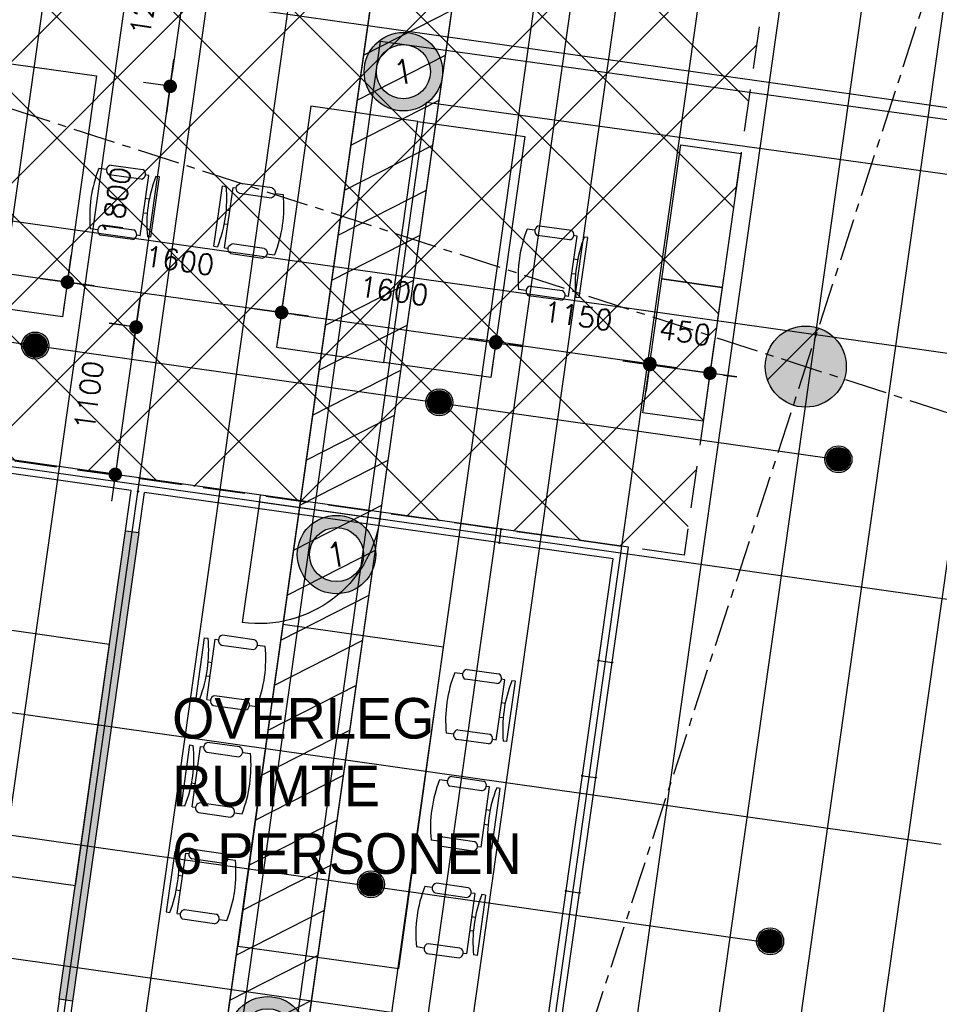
# Model space of a CAD drawing. Header units: millimetres. Extents: x -4106 to 114694, y -37499 to 54647.
# Tile 9 of 109: x 29361 to 36163, y 25922 to 33204. Entities that reach past the tile are written whole.
import ezdxf
from ezdxf.enums import TextEntityAlignment as Align

# ---------------------------------------------------------------- set-up
doc = ezdxf.new("R2010")
doc.units = ezdxf.units.MM
doc.header["$LTSCALE"] = 50
for name, pattern in [('B0301', [25, 12.5, -6.25, 0, -6.25]), ('B0702', [4.6875, 3.125, -1.5625]), ('XREF_STRAMIEN$0$B0201', [50, 31.25, -6.25, 6.25, -6.25])]:
    doc.linetypes.add(name, pattern=pattern)
for name, color, linetype in [('FOK_ BRANDSLANGHASPELS', 2, 'Continuous'), ('FOK_00_ALGEMEEN', 1, 'Continuous'), ('FOK_05---_TEKST_18', 1, 'Continuous'), ('FOK_07_STRAMIEN', 13, 'B0301'), ('FOK_08---_MAATVOERING', 2, 'Continuous'), ('FOK_22_BINNENWANDEN', 2, 'Continuous'), ('FOK_22_BINNENWANDEN @ 1 VP1', 2, 'Continuous'), ('FOK_22_BINNENWANDEN @ 1 VP2', 2, 'Continuous'), ('FOK_22_BINNENWANDEN @ 1 VPModel', 2, 'Continuous'), ('FOK_82_LOS MEUBILAIR', 1, 'Continuous'), ('FOK_MEUBILAIR_LOS', 1, 'Continuous'), ('XREF_05-werkset$0$AA28G---_PREFABBETON', 242, 'Continuous'), ('XREF_05-werkset$0$AL28G---_PREFABBETON', 4, 'Continuous'), ('XREF_05_PLAFOND$0$AA45----_PLAFONDAFW', 1, 'Continuous'), ('XREF_05_PLAFOND$0$AI45----_PLAFONDAFW', 2, 'Continuous'), ('XREF_05_Sprinkler installatie$0$WL524---', 4, 'Continuous'), ('XREF_05_Sprinkler installatie$0$WL6516--', 4, 'Continuous'), ('XREF_05_Vloergoot installaties$0$EL6131--_VG', 3, 'Continuous'), ('XREF_05_Vloergoot installaties$0$EL6222--', 3, 'Continuous'), ('XREF_STRAMIEN$0$AL$7A---_STRAMIEN', 1, 'XREF_STRAMIEN$0$B0201')]:
    doc.layers.add(name, color=color, linetype=linetype)
doc.styles.add('FOK-DIM', font='romans.shx')
doc.styles.add('XREF_05_Sprinkler installatie$0$Standard', font='txt')
doc.styles.add('XREF_05_Vloergoot installaties$0$BURO-018', font='simplex.shx', dxfattribs={"height": 180})
doc.dimstyles.new('FOK-100', dxfattribs={"dimscale": 100, "dimtxt": 1.5, "dimasz": 1, "dimexe": 2, "dimexo": 0, "dimgap": 2, "dimtad": 1, "dimdec": 0, "dimzin": 11, "dimdsep": 46, "dimtxsty": 'FOK-DIM', "dimblk1": 'DOT', "dimblk2": 'DOT', "dimsah": 1, "dimcen": 2.5, "dimclrd": 256, "dimclre": 256, "dimclrt": 256, "dimadec": 0, "dimazin": 0, "dimtfac": 1, "dimtdec": 0, "dimtix": 1, "dimtmove": 2, "dimatfit": 3, "dimldrblk": 'DOT', "dimfxl": 2, "dimtolj": 1, "dimtzin": 0, "dimarcsym": 0})

# ---------------------------------------------------------------- blocks, each defined once
blk = doc.blocks.new('XREF_05-werkset$0$V-H-28G001_B09145W02')
at = {"layer": 'XREF_05-werkset$0$AA28G---_PREFABBETON'}
h = blk.add_hatch(color=254, dxfattribs=at)
edge = h.paths.add_edge_path()
edge.add_arc((0, 0), 300, 0, 360)
h = blk.add_hatch(dxfattribs=at)
h.set_pattern_fill('KALKZST', color=1, scale=880, style=0)
h.set_pattern_definition([(45, (-25612.5, -9670.3), (-390.278, 390.278), [])])
edge = h.paths.add_edge_path()
edge.add_arc((0, 0), 300, 0, 360)
at = {"layer": 'XREF_05-werkset$0$AL28G---_PREFABBETON'}
blk.add_circle((0, 0), 300, dxfattribs=at)
blk = doc.blocks.new('XREF_05-werkset$0$V-H-28X00A_09145B1')
blk.add_blockref('XREF_05-werkset$0$V-H-28G001_B09145W02', (35175.3, 30638.1))
blk = doc.blocks.new('XREF_05-werkset')
blk.add_blockref('XREF_05-werkset$0$V-H-28X00A_09145B1', (0, 0))
blk = doc.blocks.new('XREF_STRAMIEN')
at = {"layer": 'XREF_STRAMIEN$0$AL$7A---_STRAMIEN', "ltscale": 0.2}
blk.add_line((4081.1, 40729.3), (99881.1, 9638.9), dxfattribs=at)
blk.add_lwpolyline([(39386.1, 43612.9), (20975.8, -13115.4)], dxfattribs=at)
blk = doc.blocks.new('XREF_05_PLAFOND')
at = {"layer": 'XREF_05_PLAFOND$0$AA45----_PLAFONDAFW'}
h = blk.add_hatch(dxfattribs=at)
h.set_pattern_fill('ANSI31', color=256, scale=2200, angle=342.02, style=0)
h.set_pattern_definition([(27.02, (0, 0), (-124.9329, 244.9832), [])])
h.paths.add_polyline_path([(30338.4, 21878.2), (30939.6, 21844.1), (32957.6, 36094.7), (32351.6, 36094.7)])
at = {"layer": 'XREF_05_PLAFOND$0$AI45----_PLAFONDAFW'}
h = blk.add_hatch(dxfattribs=at)
h.set_pattern_fill('_USER,_O', color=256, scale=600, angle=90, pattern_type=0)
h.set_pattern_definition([(81.94, (95233.5, 35104.6), (-594.073, 84.126), [])])
edge = h.paths.add_edge_path(flags=16)
edge.add_arc((41622.2, 26897.4), 5449.9, 0, 360)
h.paths.add_polyline_path([(49933.5, 30177.3), (51533.5, 30177.3), (51533.5, 27777.3), (49933.5, 27777.3)], flags=16)
edge = h.paths.add_edge_path(flags=16)
edge.add_arc((86127.3, 26613.5), 3800, 0, 360)
edge = h.paths.add_edge_path(flags=16)
edge.add_arc((74998.8, -10766.8), 5449.8, 0, 360)
edge = h.paths.add_edge_path()
edge.add_line((31231.4, 21828.4), (22996.8, 22270))
edge.add_line((22996.8, 22270), (24807, 36094.7))
edge.add_line((24807, 36094.7), (95373.9, 36094.7))
edge.add_line((95373.9, 36094.7), (86392.8, -27327.7))
edge.add_line((86392.8, -27327.7), (68973.9, -21674.7))
edge.add_line((68973.9, -21674.7), (69214.5, 10715.9))
edge.add_arc((59884.7, 10785.2), 9330, 359.57452, 446.61078)
edge.add_line((60436.3, 20098.9), (31231.4, 21828.4))
h = blk.add_hatch(dxfattribs=at)
h.set_pattern_fill('_USER,_O', color=256, scale=1800, pattern_type=0)
h.set_pattern_definition([(351.94, (95233.5, 35104.6), (252.378, 1782.22), [])])
edge = h.paths.add_edge_path(flags=16)
edge.add_arc((74998.8, -10766.8), 5449.8, 0, 360)
edge = h.paths.add_edge_path(flags=16)
edge.add_arc((41622.2, 26897.4), 5449.9, 0, 360)
h.paths.add_polyline_path([(49933.5, 30177.3), (51533.5, 30177.3), (51533.5, 27777.3), (49933.5, 27777.3)], flags=16)
edge = h.paths.add_edge_path(flags=16)
edge.add_arc((86127.3, 26613.5), 3800, 0, 360)
edge = h.paths.add_edge_path()
edge.add_line((31231.4, 21828.4), (22996.8, 22270))
edge.add_line((22996.8, 22270), (24807, 36094.7))
edge.add_line((24807, 36094.7), (95373.9, 36094.7))
edge.add_line((95373.9, 36094.7), (86392.8, -27327.7))
edge.add_line((86392.8, -27327.7), (68973.9, -21674.7))
edge.add_line((68973.9, -21674.7), (69214.5, 10715.9))
edge.add_arc((59884.7, 10785.2), 9330, 359.57452, 446.61078)
edge.add_line((60436.3, 20098.9), (31231.4, 21828.4))
at = {"layer": 'XREF_05_PLAFOND$0$AA45----_PLAFONDAFW'}
blk.add_lwpolyline([(30338.4, 21878.2), (30939.6, 21844.1), (32957.6, 36094.7), (32351.6, 36094.7)], close=True, dxfattribs=at)
blk = doc.blocks.new('XREF_05_Sprinkler installatie$0$SP-KOP02')
at = {"color": 0, "linetype": 'Continuous'}
for p, q in [((-0.875, -0.023), (0.023, 0.875)), ((-0.847, -0.219), (0.219, 0.847)), ((-0.843, 0.233), (-0.233, 0.843)), ((-0.786, -0.383), (0.383, 0.786)), ((-0.702, -0.523), (0.523, 0.702)), ((-0.595, -0.641), (0.641, 0.595)), ((-0.469, -0.739), (0.739, 0.469)), ((-0.32, -0.815), (0.815, 0.32)), ((-0.144, -0.863), (0.863, 0.144)), ((0.072, -0.872), (0.872, -0.072)), ((0.381, -0.788), (0.788, -0.381))]:
    blk.add_line(p, q, dxfattribs=at)
at = {"color": 0, "linetype": 'Continuous', "const_width": 0.875}
blk.add_lwpolyline([(-0.438, 0, 1), (0.438, 0, 1)], format="xyb", close=True, dxfattribs=at)
at = {"color": 0, "linetype": 'Continuous'}
for radius in [1, 0.875]:
    blk.add_circle((0, 0), radius, dxfattribs=at)
at = {"color": 0, "linetype": 'Continuous', "style": 'XREF_05_Sprinkler installatie$0$Standard', "flags": 1}
for tag, p in [('SP_MATCODE', (2, 2)), ('SP_TEMP', (2, -3)), ('SP_DOORL', (2, -5)), ('SP_KFACT', (2, -7)), ('SP_SPRHK', (2, -9)), ('SP_KLEP', (2, -11))]:
    blk.add_attdef(tag, p, '', height=1, dxfattribs=at)
blk = doc.blocks.new('XREF_05_Sprinkler installatie')
at = {"layer": 'XREF_05_Sprinkler installatie$0$WL524---'}
for p, q in [((32002.8, 23162.8), (33685.5, 35045.3)), ((23813.3, 31595.8), (35420.8, 29952.1)), ((23317, 28019.9), (34896.1, 26380.2))]:
    blk.add_line(p, q, dxfattribs=at)
at = {"layer": 'XREF_05_Sprinkler installatie$0$WL6516--', "xscale": 99.9999999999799, "yscale": 100, "zscale": 100, "rotation": 7.589429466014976}
for p in [(29476.3, 30794), (32464.8, 30373.9), (35417, 29952.8), (31959.6, 26809.5), (34911.8, 26388.4)]:
    blk.add_blockref('XREF_05_Sprinkler installatie$0$SP-KOP02', p, dxfattribs=at)
blk = doc.blocks.new('XREF_05_Vloergoot installaties$0$E00415')
at = {"linetype": 'Continuous'}
h = blk.add_hatch(color=0, dxfattribs=at)
edge = h.paths.add_edge_path()
edge.add_arc((0, 0), 2.9, 0, 360)
edge = h.paths.add_edge_path(flags=16)
edge.add_arc((0, 0), 2, 0, 360)
at = {"color": 0, "linetype": 'Continuous'}
for radius in [2.9, 2]:
    blk.add_circle((0, 0), radius, dxfattribs=at)
at = {"color": 0, "linetype": 'Continuous', "style": 'XREF_05_Vloergoot installaties$0$BURO-018'}
for tag, p in [('E_GKAST', (0, 8)), ('E_GROEP', (0, 5)), ('E_SGROEP', (4.5, 5))]:
    blk.add_attdef(tag, text='', height=1.8, dxfattribs=at).set_placement(p, align=Align.MIDDLE)
at = {"color": 0, "linetype": 'Continuous', "style": 'XREF_05_Vloergoot installaties$0$BURO-018', "flags": 1}
for tag, p in [('E_VERMCODE', (13, 5)), ('E_MATCODE', (0, 0))]:
    blk.add_attdef(tag, text='', height=1.8, dxfattribs=at).set_placement(p, align=Align.MIDDLE)
blk = doc.blocks.new('XREF_05_Vloergoot installaties')
at = {"layer": 'XREF_05_Vloergoot installaties$0$EL6131--_VG'}
for p, q in [((31013.6, 25829.7), (32029.2, 33044.5)), ((32029.2, 33044.5), (38370.7, 32168)), ((31378.1, 25549.4), (32369.7, 32593.6)), ((32369.7, 32593.6), (38315.9, 31771.7))]:
    blk.add_line(p, q, dxfattribs=at)
at = {"layer": 'XREF_05_Vloergoot installaties$0$EL6222--'}
ref = blk.add_blockref('XREF_05_Vloergoot installaties$0$E00415', (32199.4, 32819.1), dxfattribs=dict(at, xscale=100.000000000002, yscale=100, zscale=100, rotation=351.5354125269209))
ref.add_attrib('E_GROEP', '1', dxfattribs={"layer": '0', "color": 1, "linetype": 'Continuous', "height": 180, "rotation": 9.51131, "style": 'XREF_05_Vloergoot installaties$0$BURO-018'}).set_placement((32199.4, 32819.1), align=Align.MIDDLE)
ref = blk.add_blockref('XREF_05_Vloergoot installaties$0$E00415', (31704.6, 29248.1), dxfattribs=dict(at, xscale=100.000000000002, yscale=100, zscale=100, rotation=351.5354125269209))
ref.add_attrib('E_GROEP', '1', dxfattribs={"layer": '0', "color": 1, "linetype": 'Continuous', "height": 180, "rotation": 9.51131, "style": 'XREF_05_Vloergoot installaties$0$BURO-018'}).set_placement((31704.6, 29248.1), align=Align.MIDDLE)
ref = blk.add_blockref('XREF_05_Vloergoot installaties$0$E00415', (31195.8, 25689.6), dxfattribs=dict(at, xscale=100.000000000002, yscale=100, zscale=100, rotation=351.5354125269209))
ref.add_attrib('E_GROEP', '1', dxfattribs={"layer": '0', "color": 1, "linetype": 'Continuous', "height": 180, "rotation": 9.51131, "style": 'XREF_05_Vloergoot installaties$0$BURO-018'}).set_placement((31195.8, 25689.6), align=Align.MIDDLE)
blk = doc.blocks.new('*U556')
at = {"layer": 'FOK_22_BINNENWANDEN @ 1 VP1'}
blk.add_hatch(color=256, dxfattribs=at).paths.add_polyline_path([(532.8, 3776.5), (631.8, 3762.5), (141.1, 297), (42.1, 311.1)])
at = {"layer": 'FOK_22_BINNENWANDEN @ 1 VP2'}
blk.add_hatch(color=256, dxfattribs=at).paths.add_polyline_path([(532.8, 3776.5), (631.8, 3762.5), (141.1, 297), (42.1, 311.1)])
at = {"layer": 'FOK_22_BINNENWANDEN @ 1 VPModel'}
blk.add_hatch(color=256, dxfattribs=at).paths.add_polyline_path([(532.8, 3776.5), (631.8, 3762.5), (141.1, 297), (42.1, 311.1)])
blk = doc.blocks.new('A$C70436BE2')
at = {"layer": 'FOK_22_BINNENWANDEN'}
for points in [[(532.8, 3776.5), (574.9, 4073.5)], [(631.8, 3762.5), (673.9, 4059.5)], [(42.1, 311.1), (0, 14)], [(141.1, 297), (99, 0)]]:
    blk.add_lwpolyline(points, dxfattribs=at)
blk.add_lwpolyline([(532.8, 3776.5), (631.8, 3762.5), (141.1, 297), (42.1, 311.1)], close=True, dxfattribs=at)
blk.add_blockref('*U556', (0, 0), dxfattribs=at)
blk = doc.blocks.new('A$C46E716B0')
at = {"layer": 'FOK_00_ALGEMEEN', "color": 13}
for points in [[(0, 0), (0, 900)], [(0, 0), (900, 0)]]:
    blk.add_lwpolyline(points, dxfattribs=at)
blk.add_arc((0, 0), 900, 0, 90, dxfattribs=at)
blk = doc.blocks.new('A$C0602654F')
at = {"layer": 'FOK_82_LOS MEUBILAIR', "linetype": 'Continuous'}
for p, q in [((221.8, 1999.3), (283.4, 2445.6)), ((283.4, 2445.6), (309.6, 2442)), ((300.5, 1988.5), (362.1, 2434.7)), ((362.1, 2434.7), (388.4, 2431.1)), ((651.5, 2431.7), (415.3, 2464.3)), ((409.7, 2391.8), (646, 2359.2)), ((677.1, 2391.3), (732.1, 2383.7)), ((311.2, 2267.9), (338.6, 2264.1)), ((2189, 2179.9), (2134.1, 2187.7)), ((2224.8, 2211.8), (2460.9, 2178.3)), ((324.1, 2159.1), (296.1, 2163)), ((2446.4, 2107.1), (2210.2, 2140.5)), ((2440.7, 1689.2), (2503.9, 2135.3)), ((2503.9, 2135.3), (2477.6, 2139)), ((2519.4, 1678.1), (2582.6, 2124.1)), ((2582.6, 2124.1), (2556.4, 2127.9)), ((221.8, 1999.3), (248, 1995.7)), ((300.5, 1988.5), (326.8, 1984.8)), ((594.2, 1984.3), (357.9, 2016.9)), ((348.1, 1945.6), (584.4, 1912.9)), ((615.5, 1945), (670.5, 1937.4)), ((2507.1, 1960.9), (2479.7, 1964.7)), ((2464.9, 1859.8), (2492.8, 1855.8)), ((2157.2, 1765.8), (2393.3, 1732.3)), ((2125.9, 1733.8), (2070.9, 1741.6)), ((2383.2, 1661), (2147.1, 1694.5)), ((2440.7, 1689.2), (2414.5, 1693)), ((2519.4, 1678.1), (2493.2, 1681.8)), ((112.4, 1206.8), (174, 1653.1)), ((174, 1653.1), (200.2, 1649.5)), ((191.1, 1196), (252.7, 1642.2)), ((252.7, 1642.2), (279, 1638.6)), ((542.1, 1639.2), (305.9, 1671.8)), ((300.3, 1599.3), (536.6, 1566.7)), ((567.7, 1598.8), (622.7, 1591.2)), ((201.8, 1475.4), (229.2, 1471.6)), ((2076.9, 1387.8), (2021.9, 1395.6)), ((2112.6, 1419.7), (2348.7, 1386.2)), ((214.7, 1366.6), (186.7, 1370.5)), ((2334.2, 1315), (2098.1, 1348.4)), ((2328.6, 897.1), (2391.7, 1343.2)), ((2391.7, 1343.2), (2365.5, 1346.9)), ((2407.3, 886), (2470.4, 1332)), ((2470.4, 1332), (2444.2, 1335.8)), ((112.4, 1206.8), (138.6, 1203.2)), ((191.1, 1196), (217.4, 1192.4)), ((484.8, 1191.8), (248.6, 1224.4)), ((2394.9, 1168.8), (2367.6, 1172.6)), ((238.7, 1153.1), (475, 1120.5)), ((506.2, 1152.5), (561.1, 1144.9)), ((2352.7, 1067.7), (2380.6, 1063.7)), ((2013.7, 941.7), (1958.7, 949.5)), ((2045, 973.7), (2281.1, 940.2)), ((199.4, 882), (435.5, 848.6)), ((2271, 868.9), (2034.9, 902.4)), ((2328.6, 897.1), (2302.3, 900.9)), ((2407.3, 886), (2381, 889.7)), ((63.2, 865), (0, 418.9)), ((63.2, 865), (89.4, 861.2)), ((141.9, 853.8), (78.7, 407.8)), ((141.9, 853.8), (168.1, 850.1)), ((425.5, 777.3), (189.3, 810.7)), ((456.7, 809.2), (511.7, 801.4)), ((117.7, 683.3), (89.8, 687.2)), ((1967.1, 598.1), (1912.1, 605.6)), ((2234.5, 597.5), (1998.2, 630.1)), ((75.5, 582.2), (102.9, 578.3)), ((1988.4, 558.8), (2224.7, 526.2)), ((2282.1, 554.6), (2220.5, 108.3)), ((2282.1, 554.6), (2255.8, 558.2)), ((2360.8, 543.7), (2299.2, 97.4)), ((2360.8, 543.7), (2334.6, 547.3)), ((0, 418.9), (26.2, 415.2)), ((78.7, 407.8), (105, 404)), ((357.8, 331.3), (121.7, 364.7)), ((136.2, 436), (372.4, 402.5)), ((2258.5, 383.9), (2286.5, 380.1)), ((393.6, 363.2), (448.5, 355.4)), ((2271.4, 275.2), (2244, 278.9)), ((1905.5, 151.8), (1850.5, 159.4)), ((2172.9, 151.2), (1936.6, 183.8)), ((1931.1, 111.3), (2167.3, 78.7)), ((2220.5, 108.3), (2194.2, 111.9)), ((2299.2, 97.4), (2273, 101.1))]:
    blk.add_line(p, q, dxfattribs=at)
blk.add_lwpolyline([(530.9, 166.2), (1719.4, 0), (2051.7, 2376.9), (863.2, 2543)], close=True, dxfattribs=at)
for centre, radius, start, end in [((-656.4, 2347.9), 970.6, 338.72198, 5.56138), ((424.1, 2427.2), 38.2, 103.43437, 247.7873), ((637.1, 2396.4), 38.2, 283.43437, 67.7873), ((-233.9, 2289.6), 970.6, 338.72198, 5.56138), ((3037.2, 1832.3), 970.6, 158.5203, 185.3597), ((2228.9, 2173.8), 38.2, 96.29438, 240.64731), ((2442.2, 2145), 38.2, 276.29438, 60.64731), ((3459.5, 1772.5), 970.6, 158.5203, 185.3597), ((364.1, 1979.7), 37.7, 99.42728, 244.85607), ((578.2, 1950.1), 37.7, 279.42728, 64.85607), ((2163.2, 1728.5), 37.7, 99.22561, 244.65439), ((2377.2, 1698.2), 37.7, 279.22561, 64.65439), ((-765.8, 1555.4), 970.6, 338.72198, 5.56138), ((314.8, 1634.7), 38.2, 103.43437, 247.7873), ((527.7, 1603.9), 38.2, 283.43437, 67.7873), ((-343.3, 1497.1), 970.6, 338.72198, 5.56138), ((2925.1, 1040.2), 970.6, 158.5203, 185.3597), ((2116.8, 1381.7), 38.2, 96.29438, 240.64731), ((2330, 1352.9), 38.2, 276.29438, 60.64731), ((3347.4, 980.4), 970.6, 158.5203, 185.3597), ((254.7, 1187.2), 37.7, 99.42728, 244.85607), ((468.8, 1157.7), 37.7, 279.42728, 64.85607), ((2051, 936.4), 37.7, 99.22561, 244.65439), ((205.4, 844.8), 37.7, 99.22561, 244.65439), ((2265, 906.1), 37.7, 279.22561, 64.65439), ((-876.9, 770.6), 970.6, 338.5203, 5.3597), ((419.4, 814.5), 37.7, 279.22561, 64.65439), ((-454.6, 710.8), 970.6, 338.5203, 5.3597), ((2816.5, 253.4), 970.6, 158.72198, 185.56138), ((2004.4, 592.9), 37.7, 99.42728, 244.85607), ((2218.5, 563.4), 37.7, 279.42728, 64.85607), ((3239, 195.1), 970.6, 158.72198, 185.56138), ((140.4, 398), 38.2, 96.29438, 240.64731), ((353.7, 369.2), 38.2, 276.29438, 60.64731), ((1945.5, 146.7), 38.2, 103.43437, 247.7873), ((2158.5, 115.9), 38.2, 283.43437, 67.7873)]:
    blk.add_arc(centre, radius, start, end, dxfattribs=at)
blk = doc.blocks.new('A$C094F4788')
at = {"layer": 'Defpoints'}
blk.add_lwpolyline([(5, 19), (104, 5)], dxfattribs=at)
blk.add_point((5, 19), dxfattribs=at)
at = {"layer": 'Defpoints', "color": 5}
for p in [(5, 19), (104, 5)]:
    blk.add_point(p, dxfattribs=at)
at = {"layer": 'FOK_22_BINNENWANDEN', "color": 5}
for centre in [(5, 19), (104, 5)]:
    blk.add_circle(centre, 5, dxfattribs=at)
blk = doc.blocks.new('DOT')
at = {"color": 0}
blk.add_line((-2, 0), (2, 0), dxfattribs=at)
at = {"color": 0, "const_width": 0.5}
blk.add_lwpolyline([(-0.25, 0, 1), (0.25, 0, 1)], format="xyb", close=True, dxfattribs=at)
blk = doc.blocks.new('*D46')
at = {"layer": 'Defpoints', "color": 0}
for p in [(30642.7, 33899), (30474.5, 32710.8), (30474.5, 32710.8)]:
    blk.add_point(p, dxfattribs=at)
at = {"layer": 'FOK_08---_MAATVOERING', "lineweight": -2}
for p, q in [((30642.7, 33899), (30444.7, 33927)), ((30628.7, 33800), (30488.5, 32809.9)), ((30474.5, 32710.8), (30276.5, 32738.9))]:
    blk.add_line(p, q, dxfattribs=at)
at = {"layer": 'FOK_08---_MAATVOERING', "lineweight": -2, "xscale": 100, "yscale": 100, "zscale": 100}
for p, rotation in [((30642.7, 33899), 81.93999999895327), ((30474.5, 32710.8), 261.9399999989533)]:
    blk.add_blockref('DOT', p, dxfattribs=dict(at, rotation=rotation))
at = {"layer": 'FOK_08---_MAATVOERING', "insert": (30286.3, 33343.5), "char_height": 150, "attachment_point": 5, "rotation": 81.94, "style": 'FOK-DIM'}
blk.add_mtext('\\A1;1200', dxfattribs=at)
blk = doc.blocks.new('*D71')
at = {"layer": 'Defpoints', "color": 0}
for p in [(30474.5, 32710.8), (30222.1, 30928.6), (30222.1, 30928.6)]:
    blk.add_point(p, dxfattribs=at)
at = {"layer": 'FOK_08---_MAATVOERING', "lineweight": -2}
for p, q in [((30474.5, 32710.8), (30276.5, 32738.9)), ((30460.5, 32611.8), (30236.1, 31027.6)), ((30222.1, 30928.6), (30024.1, 30956.7))]:
    blk.add_line(p, q, dxfattribs=at)
at = {"layer": 'FOK_08---_MAATVOERING', "lineweight": -2, "xscale": 100, "yscale": 100, "zscale": 100}
for p, rotation in [((30474.5, 32710.8), 81.93999999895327), ((30222.1, 30928.6), 261.9399999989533)]:
    blk.add_blockref('DOT', p, dxfattribs=dict(at, rotation=rotation))
at = {"layer": 'FOK_08---_MAATVOERING', "insert": (30076, 31858.3), "char_height": 150, "attachment_point": 5, "rotation": 81.94, "style": 'FOK-DIM'}
blk.add_mtext('\\A1;1800', dxfattribs=at)
blk = doc.blocks.new('*D72')
at = {"layer": 'Defpoints', "color": 0}
for p in [(30222.4, 30930.6), (30068.2, 29841.5), (30068.2, 29841.5)]:
    blk.add_point(p, dxfattribs=at)
at = {"layer": 'FOK_08---_MAATVOERING', "lineweight": -2}
for p, q in [((30222.4, 30930.6), (30024.4, 30958.6)), ((30208.4, 30831.6), (30082.2, 29940.5)), ((30068.2, 29841.5), (29870.1, 29869.5))]:
    blk.add_line(p, q, dxfattribs=at)
at = {"layer": 'FOK_08---_MAATVOERING', "lineweight": -2, "xscale": 100, "yscale": 100, "zscale": 100}
for p, rotation in [((30222.4, 30930.6), 81.93999999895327), ((30068.2, 29841.5), 261.9399999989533)]:
    blk.add_blockref('DOT', p, dxfattribs=dict(at, rotation=rotation))
at = {"layer": 'FOK_08---_MAATVOERING', "insert": (29873, 30424.6), "char_height": 150, "attachment_point": 5, "rotation": 81.94, "style": 'FOK-DIM'}
blk.add_mtext('\\A1;1100', dxfattribs=at)
blk = doc.blocks.new('WP 1600-800')
at = {"linetype": 'Continuous'}
for p, q in [((701.5, 1636.1), (940, 1636.1)), ((569, 1600.1), (595.5, 1600.1)), ((569, 1600.1), (569, 1149.6)), ((648.5, 1600.1), (675, 1600.1)), ((648.5, 1600.1), (648.5, 1149.6)), ((940, 1564.1), (701.5, 1564.1)), ((966.5, 1600.1), (1022, 1600.1)), ((648.5, 1427.8), (620.3, 1427.8)), ((620.9, 1321.8), (648.5, 1321.8)), ((701.5, 1185.6), (940, 1185.6)), ((569, 1149.6), (595.5, 1149.6)), ((648.5, 1149.6), (675, 1149.6)), ((935.6, 1113), (697.1, 1113)), ((966.5, 1149.6), (1022, 1149.6))]:
    blk.add_line(p, q, dxfattribs=at)
blk.add_lwpolyline([(1133.9, 2274.8), (1933.9, 2274.8), (1933.9, 474.8), (1133.9, 474.8)], close=True)
for centre, radius, start, end in [((712.7, 1600.1), 37.7, 107.28561, 252.71439), ((928.8, 1600.1), 37.7, 287.28561, 72.71439), ((-348.6, 1374.8), 970.6, 346.5803, 13.4197), ((77.9, 1374.8), 970.6, 346.5803, 13.4197), ((710.9, 1148.6), 38.2, 104.35438, 248.70731), ((926.1, 1150), 38.2, 284.35438, 68.70731)]:
    blk.add_arc(centre, radius, start, end, dxfattribs=at)
blk = doc.blocks.new('kast')
at = {"layer": 'FOK_82_LOS MEUBILAIR'}
blk.add_lwpolyline([(-1052.2, -305.5), (-62.1, -445.7), (1, -0.1), (-989.1, 140.1)], close=True, dxfattribs=at)
blk = doc.blocks.new('*D115')
at = {"layer": 'Defpoints', "color": 0}
for p in [(28129.9, 31486.9), (29714.1, 31262.5), (29714.1, 31262.5)]:
    blk.add_point(p, dxfattribs=at)
at = {"layer": 'FOK_08---_MAATVOERING', "lineweight": -2}
for p, q in [((28129.9, 31486.9), (28157.9, 31684.9)), ((28228.9, 31472.8), (29615.1, 31276.5)), ((29714.1, 31262.5), (29686.1, 31064.5))]:
    blk.add_line(p, q, dxfattribs=at)
at = {"layer": 'FOK_08---_MAATVOERING', "lineweight": -2, "xscale": 100, "yscale": 100, "zscale": 100}
for p, rotation in [((28129.9, 31486.9), 171.9399999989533), ((29714.1, 31262.5), 351.9399999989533)]:
    blk.add_blockref('DOT', p, dxfattribs=dict(at, rotation=rotation))
at = {"layer": 'FOK_08---_MAATVOERING', "insert": (28960.6, 31647), "char_height": 150, "attachment_point": 5, "rotation": 351.94, "style": 'FOK-DIM'}
blk.add_mtext('\\A1;1600', dxfattribs=at)
blk = doc.blocks.new('*D116')
at = {"layer": 'Defpoints', "color": 0}
for p in [(29714.1, 31262.5), (31298.3, 31038.2), (31298.3, 31038.2)]:
    blk.add_point(p, dxfattribs=at)
at = {"layer": 'FOK_08---_MAATVOERING', "lineweight": -2}
for p, q in [((29714.1, 31262.5), (29742.1, 31460.6)), ((29813.1, 31248.5), (31199.3, 31052.2)), ((31298.3, 31038.2), (31270.3, 30840.2))]:
    blk.add_line(p, q, dxfattribs=at)
at = {"layer": 'FOK_08---_MAATVOERING', "lineweight": -2, "xscale": 100, "yscale": 100, "zscale": 100}
for p, rotation in [((29714.1, 31262.5), 171.9399999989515), ((31298.3, 31038.2), 351.9399999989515)]:
    blk.add_blockref('DOT', p, dxfattribs=dict(at, rotation=rotation))
at = {"layer": 'FOK_08---_MAATVOERING', "insert": (30544.8, 31422.6), "char_height": 150, "attachment_point": 5, "rotation": 351.94, "style": 'FOK-DIM'}
blk.add_mtext('\\A1;1600', dxfattribs=at)
blk = doc.blocks.new('*D117')
at = {"layer": 'Defpoints', "color": 0}
for p in [(31298.3, 31038.2), (32882.5, 30813.9), (32882.5, 30813.9)]:
    blk.add_point(p, dxfattribs=at)
at = {"layer": 'FOK_08---_MAATVOERING', "lineweight": -2}
for p, q in [((31298.3, 31038.2), (31326.3, 31236.2)), ((31397.3, 31024.2), (32783.5, 30827.9)), ((32882.5, 30813.9), (32854.4, 30615.8))]:
    blk.add_line(p, q, dxfattribs=at)
at = {"layer": 'FOK_08---_MAATVOERING', "lineweight": -2, "xscale": 100, "yscale": 100, "zscale": 100}
for p, rotation in [((31298.3, 31038.2), 171.9399999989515), ((32882.5, 30813.9), 351.9399999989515)]:
    blk.add_blockref('DOT', p, dxfattribs=dict(at, rotation=rotation))
at = {"layer": 'FOK_08---_MAATVOERING', "insert": (32129, 31198.3), "char_height": 150, "attachment_point": 5, "rotation": 351.94, "style": 'FOK-DIM'}
blk.add_mtext('\\A1;1600', dxfattribs=at)
blk = doc.blocks.new('*D118')
at = {"layer": 'Defpoints', "color": 0}
for p in [(32883.6, 30821.5), (34022.2, 30660.3), (34022.2, 30660.3)]:
    blk.add_point(p, dxfattribs=at)
at = {"layer": 'FOK_08---_MAATVOERING', "lineweight": -2}
for p, q in [((32883.6, 30821.5), (32855.5, 30623.5)), ((32982.6, 30807.5), (33923.2, 30674.3)), ((34022.2, 30660.3), (33994.2, 30462.2))]:
    blk.add_line(p, q, dxfattribs=at)
at = {"layer": 'FOK_08---_MAATVOERING', "lineweight": -2, "xscale": 100, "yscale": 100, "zscale": 100}
for p, rotation in [((32883.6, 30821.5), 171.9399999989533), ((34022.2, 30660.3), 351.9399999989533)]:
    blk.add_blockref('DOT', p, dxfattribs=dict(at, rotation=rotation))
at = {"layer": 'FOK_08---_MAATVOERING', "insert": (33491.4, 31013.2), "char_height": 150, "attachment_point": 5, "rotation": 351.94, "style": 'FOK-DIM'}
blk.add_mtext('\\A1;1150', dxfattribs=at)
blk = doc.blocks.new('*D119')
at = {"layer": 'Defpoints', "color": 0}
for p in [(34021.1, 30652.6), (34466.7, 30589.5), (34466.7, 30589.5)]:
    blk.add_point(p, dxfattribs=at)
at = {"layer": 'FOK_08---_MAATVOERING', "lineweight": -2}
for p, q in [((33922.1, 30666.6), (33823.1, 30680.7)), ((34021.1, 30652.6), (33993.1, 30454.6)), ((34021.1, 30652.6), (34466.7, 30589.5)), ((34466.7, 30589.5), (34438.6, 30391.5)), ((34565.7, 30575.5), (34664.7, 30561.5))]:
    blk.add_line(p, q, dxfattribs=at)
at = {"layer": 'FOK_08---_MAATVOERING', "lineweight": -2, "xscale": 100, "yscale": 100, "zscale": 100}
for p, rotation in [((34021.1, 30652.6), 351.9399999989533), ((34466.7, 30589.5), 171.9399999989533)]:
    blk.add_blockref('DOT', p, dxfattribs=dict(at, rotation=rotation))
at = {"layer": 'FOK_08---_MAATVOERING', "insert": (34282.5, 30893.4), "char_height": 150, "attachment_point": 5, "rotation": 351.94, "style": 'FOK-DIM'}
blk.add_mtext('\\A1;450', dxfattribs=at)
blk = doc.blocks.new('A$C4D8164B4')
at = {"layer": 'FOK_ BRANDSLANGHASPELS', "color": 2}
blk.add_circle((20000, 20000), 20000, dxfattribs=at)

msp = doc.modelspace()

# ---------------------------------------------------------------- hatches: boundary and pattern name
at = {"layer": 'FOK_08---_MAATVOERING'}
h = msp.add_hatch(dxfattribs=at)
h.set_pattern_fill('ANSI37', color=254, scale=200, style=0)
h.paths.add_polyline_path([(34276.1, 29243.6), (23334.2, 30777.6), (24131.3, 36864.7), (35355.3, 36864.7)])

# ---------------------------------------------------------------- linework, layer by layer
at = {"layer": 'FOK_08---_MAATVOERING', "color": 13, "linetype": 'B0702', "ltscale": 2}
msp.add_lwpolyline([(34276.1, 29243.6), (23334.2, 30777.6), (24131.3, 36864.7), (35355.3, 36864.7)], close=True, dxfattribs=at)
at = {"layer": 'FOK_22_BINNENWANDEN'}
for p, q in [((33863.7, 29302), (24098.6, 30684.8)), ((30186.2, 29721.7), (27314.8, 30128.3)), ((33750.6, 29217), (30285.2, 29707.7)), ((33260.8, 25044.4), (33863.7, 29302)), ((33175.8, 25157.5), (33750.6, 29217))]:
    msp.add_line(p, q, dxfattribs=at)
for points in [[(31140.8, 29687.5), (31126.8, 29588.5)], [(32031.9, 29561.4), (32017.9, 29462.3)]]:
    msp.add_lwpolyline(points, dxfattribs=at)
at = {"layer": 'FOK_82_LOS MEUBILAIR'}
msp.add_lwpolyline([(29772.9, 26801), (30025.1, 28583.3), (29233, 28695.4), (28980.7, 26913.1)], close=True, dxfattribs=at)

# ---------------------------------------------------------------- block references
for name in ['XREF_05_PLAFOND', 'XREF_05_Sprinkler installatie', 'XREF_05_Vloergoot installaties']:
    msp.add_blockref(name, (0, 0))
at = {"layer": 'FOK_ BRANDSLANGHASPELS'}
msp.add_blockref('A$C4D8164B4', (17457.6, 14646.8), dxfattribs=at)
at = {"layer": 'FOK_07_STRAMIEN'}
msp.add_blockref('XREF_STRAMIEN', (0, 0), dxfattribs=at)
at = {"layer": 'FOK_22_BINNENWANDEN'}
for name, p in [('XREF_05-werkset', (0, 0)), ('A$C70436BE2', (29611.3, 25648.2)), ('A$C094F4788', (33639.1, 28445.5)), ('A$C094F4788', (33518.5, 27594)), ('A$C094F4788', (33397.9, 26742.5))]:
    msp.add_blockref(name, p, dxfattribs=at)
at = {"layer": 'FOK_22_BINNENWANDEN', "rotation": 90}
for p in [(30254.7, 29709.7), (32928, 29331.2)]:
    msp.add_blockref('A$C094F4788', p, dxfattribs=at)
at = {"layer": 'FOK_22_BINNENWANDEN', "xscale": -1, "rotation": 171.9480959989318}
msp.add_blockref('A$C46E716B0', (31133.8, 29637.9), dxfattribs=at)
at = {"layer": 'FOK_82_LOS MEUBILAIR', "rotation": 171.9400000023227}
for p in [(31119.4, 33099.1), (34287.8, 32650.4)]:
    msp.add_blockref('WP 1600-800', p, dxfattribs=at)
at = {"layer": 'FOK_82_LOS MEUBILAIR', "xscale": -1}
for name, p, rotation in [('WP 1600-800', (30458.2, 33192.7), 171.9400000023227), ('kast', (34696.6, 32212.9), 253.8800000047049), ('kast', (34556.4, 31222.8), 253.8800000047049)]:
    msp.add_blockref(name, p, dxfattribs=dict(at, rotation=rotation))
at = {"layer": 'FOK_MEUBILAIR_LOS'}
msp.add_blockref('A$C0602654F', (30445, 26186.9), dxfattribs=at)

# ---------------------------------------------------------------- texts
at = {"layer": 'FOK_05---_TEKST_18', "insert": (30488.8, 28187.4), "char_height": 300, "width": 57960.996, "attachment_point": 1}
msp.add_mtext('{\\fCentury Gothic|b0|i0|c0|p34;OVERLEG\\PRUIMTE\\P6 PERSONEN}', dxfattribs=at)

# ---------------------------------------------------------------- dimensions: what is measured, and where the dimension line sits
at = {"layer": 'FOK_08---_MAATVOERING'}
for base, p1, p2, angle, picture, middle in [((30474.5, 32710.8), (30642.7, 33899), (30474.5, 32710.8), 81.94, '*D46', (30286.3, 33343.5)), ((30222.1, 30928.6), (30474.5, 32710.8), (30222.1, 30928.6), 81.94, '*D71', (30076, 31858.3)), ((29714.1, 31262.5), (28129.9, 31486.9), (29714.1, 31262.5), 171.94, '*D115', (28960.6, 31647)), ((31298.3, 31038.2), (29714.1, 31262.5), (31298.3, 31038.2), 171.94, '*D116', (30544.8, 31422.6)), ((32882.5, 30813.9), (31298.3, 31038.2), (32882.5, 30813.9), 171.94, '*D117', (32129, 31198.3)), ((30068.2, 29841.5), (30222.4, 30930.6), (30068.2, 29841.5), 81.94, '*D72', (29873, 30424.6)), ((34022.2, 30660.3), (32883.6, 30821.5), (34022.2, 30660.3), 171.94, '*D118', (33491.4, 31013.2)), ((34466.7, 30589.5), (34021.1, 30652.6), (34466.7, 30589.5), 171.94, '*D119', (34282.5, 30893.4))]:
    dim = msp.add_linear_dim(base=base, p1=p1, p2=p2, angle=angle, dimstyle='FOK-100', dxfattribs=at)
    dim.commit()
    dim.dimension.update_dxf_attribs({"geometry": picture, "text_midpoint": middle})

doc.saveas('drawing.dxf')
